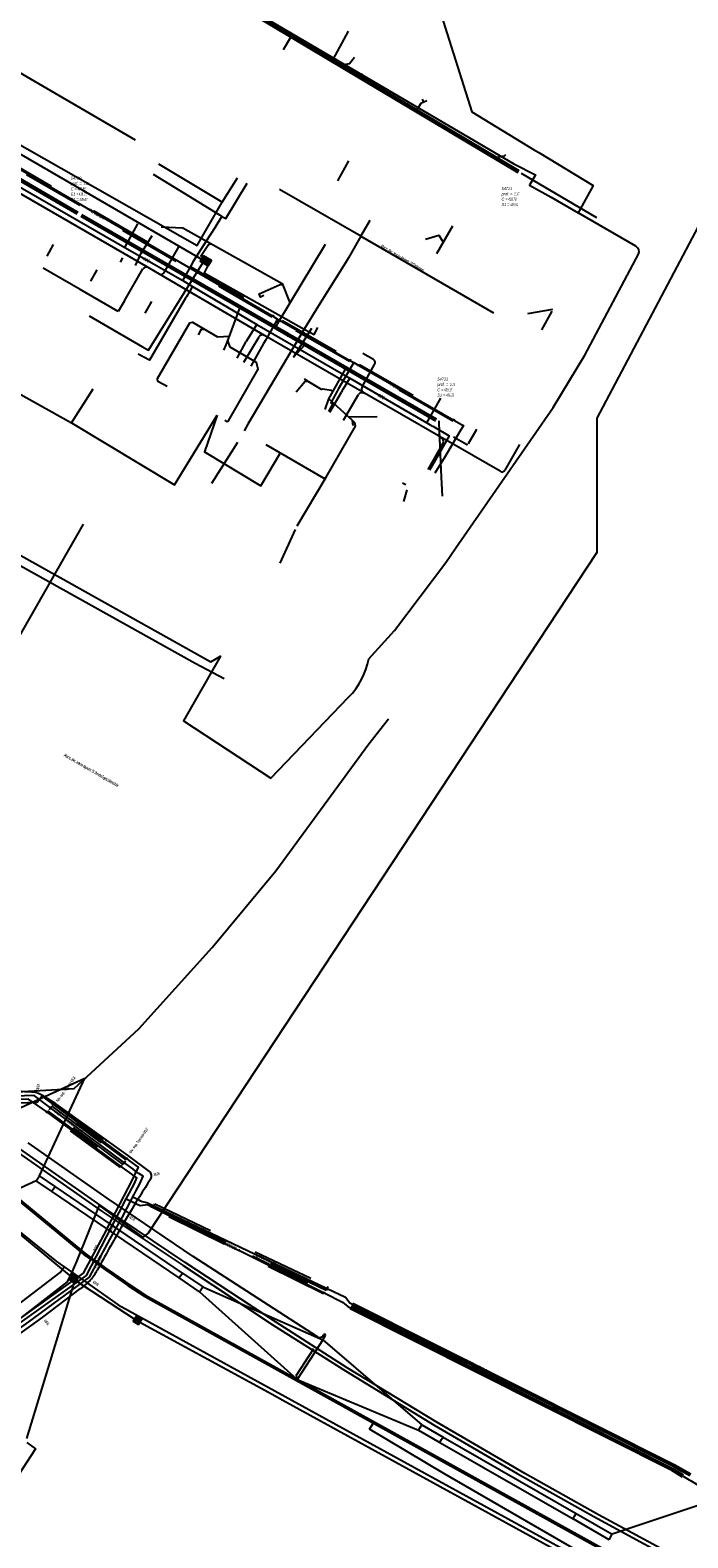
# Model space of a CAD drawing. Header units: metres. Extents: x 2695563 to 2696938, y 1260544 to 1262032.
# Tile 90 of 256: x 2696227 to 2696334, y 1260739 to 1260984. Entities that reach past the tile are written whole.
import ezdxf

# ---------------------------------------------------------------- set-up
doc = ezdxf.new("R2010")
doc.units = ezdxf.units.M
doc.header["$LTSCALE"] = 100
for name, pattern in [('AUSGEZOGEN', [0]), ('STRICHLINIE2_S3', [0.25, 0.15, -0.1]), ('VERDECKT2_S2', [0.18, 0.1, -0.08])]:
    doc.linetypes.add(name, pattern=pattern)
for name, color, linetype in [('Eau portable_Cadastre des conduites_Conduite', 171, 'AUSGEZOGEN'), ('Eau potable_Cadastre des conduites_Conduite_Texte', 171, 'AUSGEZOGEN'), ('Eau potable_Cadastre des conduites_Tube de protection', 171, 'AUSGEZOGEN'), ('EU_Cadastre des conduites', 24, 'AUSGEZOGEN'), ('EU_Cadastre des conduites – Texte', 7, 'AUSGEZOGEN'), ('EU_Cadastre des conduites_Regard normalisé – Texte', 24, 'AUSGEZOGEN'), ('EU_Cadastre des conduites_Regard – Ligne de détail', 24, 'AUSGEZOGEN'), ('Gaz_Cadastre des conduites_Conduite', 32, 'AUSGEZOGEN'), ('Gaz_Cadastre des conduites_Conduite_Texte', 32, 'AUSGEZOGEN'), ('Gaz_Cadastre des conduites_Tube de protection', 32, 'AUSGEZOGEN'), ('Réseau électrique_Cadastre des conduite_Bord du tracé', 1, 'AUSGEZOGEN'), ('Réseau électrique_Cadastre des conduite_Texte libre_Texte', 1, 'AUSGEZOGEN'), ('Réseau électrique_Cadastre des conduite_Tronçon de tracé', 1, 'AUSGEZOGEN'), ('Réseau électrique_Cadastre des conduites_Ouvrage_Surface-Ligne-Point', 1, 'AUSGEZOGEN'), ('Réseau électrique_Point altimétrique_Texte', 7, 'AUSGEZOGEN'), ('TV_Cadastre des conduites_CONDUITE', 92, 'AUSGEZOGEN'), ('Télécommunications_SW_Cadastre des conduites_Bord du tracé', 94, 'AUSGEZOGEN'), ('Télécommunications_SW_Cadastre des conduites_Ouvrage', 94, 'AUSGEZOGEN')]:
    doc.layers.add(name, color=color, linetype=linetype)
doc.styles.add('ARIAL', font='arial.ttf')
doc.styles.add('ARIALNARROW', font='ARIALN.TTF')

# ---------------------------------------------------------------- blocks, each defined once
blk = doc.blocks.new('COMPLEXOBJECT_2284')
at = {"layer": 'Réseau électrique_Cadastre des conduite_Tronçon de tracé', "color": 1, "linetype": 'AUSGEZOGEN', "transparency": 33554687}
for centre, radius, start, end in [((6392.47, 10703.16), 174.76, 149.4766, 150.2722), ((6737.39, 10506.73), 571.69, 150.3185, 151.1031)]:
    blk.add_arc(centre, radius, start, end, dxfattribs=at)
blk = doc.blocks.new('COMPLEXOBJECT_2295')
at = {"layer": 'Réseau électrique_Cadastre des conduite_Tronçon de tracé', "color": 1, "linetype": 'AUSGEZOGEN', "transparency": 33554687}
blk.add_line((6241.3, 10940.07), (6244.3, 10945.25), dxfattribs=at)
blk.add_arc((6244.84, 10944.85), 0.675, 64.4158, 143.689, dxfattribs=at)
blk = doc.blocks.new('COMPLEXOBJECT_2326')
at = {"layer": 'Réseau électrique_Cadastre des conduite_Tronçon de tracé', "color": 1, "linetype": 'AUSGEZOGEN', "transparency": 33554687}
blk.add_line((6247.66, 10944.54), (6250.1, 10948.78), dxfattribs=at)
blk.add_arc((6247.24, 10944.82), 0.512, 239.9666, 326.6824, dxfattribs=at)
blk = doc.blocks.new('COMPLEXOBJECT_2331')
at = {"layer": 'Réseau électrique_Cadastre des conduite_Tronçon de tracé', "color": 1, "linetype": 'AUSGEZOGEN', "transparency": 33554687}
blk.add_line((6260.65, 10930.11), (6263.12, 10934.24), dxfattribs=at)
blk.add_arc((6263.67, 10933.85), 0.674, 60.6589, 144.7018, dxfattribs=at)
blk = doc.blocks.new('COMPLEXOBJECT_2332')
at = {"layer": 'Réseau électrique_Cadastre des conduite_Tronçon de tracé', "color": 1, "linetype": 'AUSGEZOGEN', "transparency": 33554687}
blk.add_line((6281.66, 10930.53), (6279.93, 10931.51), dxfattribs=at)
blk.add_arc((6281.31, 10930.02), 0.618, 330.6965, 55.6116, dxfattribs=at)
blk = doc.blocks.new('COMPLEXOBJECT_2333')
at = {"layer": 'Réseau électrique_Cadastre des conduite_Tronçon de tracé', "color": 1, "linetype": 'AUSGEZOGEN', "transparency": 33554687}
blk.add_line((6290.54, 10912.74), (6292.95, 10917), dxfattribs=at)
blk.add_arc((6292.32, 10917.29), 0.691, 335.0124, 63.5845, dxfattribs=at)
blk = doc.blocks.new('COMPLEXOBJECT_2391')
at = {"layer": 'Réseau électrique_Cadastre des conduite_Tronçon de tracé', "color": 1, "linetype": 'AUSGEZOGEN', "transparency": 33554687}
blk.add_line((6276.81, 10920.69), (6279.25, 10924.88), dxfattribs=at)
blk.add_arc((6279.84, 10924.44), 0.736, 59.2077, 142.9775, dxfattribs=at)
blk = doc.blocks.new('COMPLEXOBJECT_2392')
at = {"layer": 'Réseau électrique_Cadastre des conduite_Tronçon de tracé', "color": 1, "linetype": 'AUSGEZOGEN', "transparency": 33554687}
blk.add_line((6279.81, 10926.09), (6281.85, 10929.72), dxfattribs=at)
blk.add_arc((6280.45, 10925.76), 0.727, 152.7064, 250.8964, dxfattribs=at)
blk = doc.blocks.new('COMPLEXOBJECT_2430')
at = {"layer": 'Réseau électrique_Cadastre des conduite_Tronçon de tracé', "color": 1, "linetype": 'AUSGEZOGEN', "transparency": 33554687}
blk.add_line((6298.34, 10919.19), (6296.98, 10916.86), dxfattribs=at)
blk.add_arc((6296.81, 10916.96), 0.195, 243.6421, 329.5501, dxfattribs=at)
blk = doc.blocks.new('COMPLEXOBJECT_2432')
at = {"layer": 'Réseau électrique_Cadastre des conduite_Tronçon de tracé', "color": 1, "linetype": 'AUSGEZOGEN', "transparency": 33554687}
blk.add_line((6273.43, 10771.68), (6273.85, 10772.32), dxfattribs=at)
blk.add_arc((6273.72, 10772.42), 0.169, 322.9746, 161.5884, dxfattribs=at)
blk = doc.blocks.new('COMPLEXOBJECT_2485')
at = {"layer": 'Réseau électrique_Cadastre des conduite_Tronçon de tracé', "color": 1, "linetype": 'STRICHLINIE2_S3', "transparency": 33554687}
for p, q in [((6223.18, 10808.74), (6234.9, 10814.07)), ((6222.61, 10808.11), (6222.8, 10808.42))]:
    blk.add_line(p, q, dxfattribs=at)
blk.add_arc((6223.46, 10808.02), 0.778, 111.6912, 148.8086, dxfattribs=at)
blk = doc.blocks.new('COMPLEXOBJECT_2559')
at = {"layer": 'Réseau électrique_Cadastre des conduite_Tronçon de tracé', "color": 1, "linetype": 'AUSGEZOGEN', "transparency": 33554687}
blk.add_line((6305.33, 10916.78), (6302.94, 10912.6), dxfattribs=at)
blk.add_arc((6302.48, 10912.86), 0.532, 234.1622, 330.0779, dxfattribs=at)
blk = doc.blocks.new('COMPLEXOBJECT_2754')
at = {"layer": 'Télécommunications_SW_Cadastre des conduites_Bord du tracé', "color": 94, "linetype": 'AUSGEZOGEN', "transparency": 33554687}
blk.add_line((6324.19, 10948.89), (6314.83, 10954.33), dxfattribs=at)
for points in [[(6280.88, 10882.01), (6285.07, 10886.63), (6293.36, 10897.63), (6295, 10900), (6310.77, 10922.75), (6315.92, 10931.27), (6324.63, 10947.6)], [(6188.01, 10856.89), (6188.53, 10856.57), (6213.32, 10900), (6215.5, 10903.81), (6222.31, 10900), (6255.28, 10881.55), (6256.85, 10882.45), (6250.86, 10871.97), (6265.04, 10862.69), (6277.63, 10875.82)]]:
    blk.add_lwpolyline(points, dxfattribs=at)
for centre, radius, start, end in [((6323.66, 10947.99), 1.04, 337.9287, 59.9725), ((6269.22, 10884.19), 11.86, 315.188, 349.453)]:
    blk.add_arc(centre, radius, start, end, dxfattribs=at)

msp = doc.modelspace()

# ---------------------------------------------------------------- hatches: boundary and pattern name
at = {"layer": 'Réseau électrique_Cadastre des conduite_Bord du tracé', "lineweight": 18, "transparency": 33554687}
h = msp.add_hatch(dxfattribs=at)
h.set_pattern_fill('MUSTER', color=1, scale=6075, style=0, pattern_type=2)
h.set_pattern_definition([(0, (2708005, 1273150), (6075, 6075), [6075, -6075]), (90, (2708005, 1273150), (-6075, 6075), [6075, -6075])])
h.paths.add_polyline_path([(2696307.16, 1260749.81), (2696292.77, 1260758.2), (2696278.39, 1260766.98), (2696266.74, 1260774.4), (2696252.13, 1260784.01), (2696239.03, 1260792.83), (2696225.31, 1260802.45), (2696224.93, 1260801.9), (2696238.67, 1260792.29), (2696251.79, 1260783.53), (2696266.39, 1260773.86), (2696278.08, 1260766.49), (2696292.46, 1260757.68), (2696305.93, 1260749.81), (2696318.35, 1260742.88), (2696330.9, 1260736.05), (2696331.21, 1260736.62), (2696319.08, 1260743.14)], flags=0)
at = {"layer": 'Télécommunications_SW_Cadastre des conduites_Ouvrage', "transparency": 33554687}
for points in [[(2696255.06, 1260947.14), (2696254.55, 1260946.28), (2696255.85, 1260945.52), (2696256.35, 1260946.39)], [(2696234.09, 1260780.66), (2696234.71, 1260781.44), (2696233.93, 1260782.06), (2696233.31, 1260781.28)], [(2696244.52, 1260773.97), (2696245.06, 1260774.82), (2696244.22, 1260775.35), (2696243.68, 1260774.51)]]:
    msp.add_hatch(color=7, dxfattribs=at).paths.add_polyline_path(points)

# ---------------------------------------------------------------- linework, layer by layer
at = {"layer": 'Eau portable_Cadastre des conduites_Conduite', "color": 7, "linetype": 'AUSGEZOGEN', "transparency": 33554687}
for p, q in [((2696242.32, 1260948.5), (2696244.43, 1260952.34)), ((2696260.54, 1260930.55), (2696262, 1260933.27)), ((2696291.25, 1260920.11), (2696293.54, 1260924.06)), ((2696292.47, 1260913.69), (2696291.69, 1260912.44))]:
    msp.add_line(p, q, dxfattribs=at)
for points in [[(2696179.21, 1260987.07), (2696184.7, 1260983.93), (2696185.23, 1260981.76), (2696186.51, 1260981.01), (2696206.87, 1260969.07), (2696221.12, 1260960.71), (2696242.32, 1260948.5), (2696251.71, 1260943.13), (2696253.27, 1260942.2), (2696263.74, 1260936.02), (2696278.77, 1260927.33), (2696291.25, 1260920.11), (2696291.79, 1260919.79), (2696291.98, 1260919.68)], [(2696246.91, 1260960.36), (2696257.67, 1260953.79), (2696258.07, 1260953.55)], [(2696253.33, 1260946.03), (2696253.48, 1260946.31), (2696255.58, 1260949.56), (2696256.95, 1260951.76), (2696258.07, 1260953.55), (2696258.7, 1260953.2), (2696262.16, 1260958.91)], [(2696251.71, 1260943.13), (2696251.93, 1260943.52), (2696252.1, 1260943.82), (2696253.33, 1260946.03)], [(2696253.27, 1260942.2), (2696253.17, 1260942.02), (2696252.84, 1260941.43), (2696252.58, 1260940.98), (2696252.46, 1260940.77), (2696252.31, 1260940.51)], [(2696252.31, 1260940.51), (2696252.18, 1260940.29), (2696246.33, 1260930.23), (2696244.5, 1260931.23)], [(2696263.74, 1260936.02), (2696263.63, 1260935.85), (2696262.16, 1260933.52), (2696262, 1260933.27)], [(2696278.77, 1260927.33), (2696278.67, 1260927.16), (2696277.68, 1260925.5), (2696277.58, 1260925.32), (2696277.42, 1260925.07)], [(2696275.57, 1260921.79), (2696277.26, 1260924.81), (2696277.42, 1260925.07)], [(2696291.98, 1260919.68), (2696292.33, 1260919.48), (2696294.92, 1260917.98), (2696293.29, 1260915.12), (2696292.47, 1260913.69)], [(2696209.52, 1260810.13), (2696210.52, 1260809.31), (2696213.96, 1260809.45), (2696220.55, 1260809.71), (2696221.17, 1260809.74), (2696223.02, 1260809.81), (2696223.62, 1260809.83), (2696228.14, 1260810.03), (2696228.88, 1260810.98), (2696230.65, 1260809.68), (2696242.65, 1260800.82), (2696243.14, 1260800.47), (2696244.5, 1260799.47), (2696243.12, 1260796.67), (2696242.81, 1260796.05)], [(2696242.81, 1260796.05), (2696240.09, 1260790.86), (2696238.85, 1260788.48), (2696235.6, 1260782.32), (2696220.67, 1260771.66), (2696214.71, 1260767.4), (2696214.28, 1260767.09), (2696211.09, 1260764.86)]]:
    msp.add_lwpolyline(points, dxfattribs=at)
at = {"layer": 'Eau potable_Cadastre des conduites_Tube de protection', "color": 7, "linetype": 'VERDECKT2_S2', "transparency": 33554687}
msp.add_lwpolyline([(2696230.53, 1260809.51), (2696230.77, 1260809.84), (2696242.77, 1260800.99), (2696242.54, 1260800.66), (2696230.53, 1260809.51)], close=True, dxfattribs=at)
at = {"layer": 'EU_Cadastre des conduites', "linetype": 'AUSGEZOGEN', "transparency": 33554687}
for p, q in [((2696306.09, 1260960.62), (2696255.4, 1260990.84)), ((2696306.1, 1260960.64), (2696255.41, 1260990.86)), ((2696306.11, 1260960.65), (2696255.42, 1260990.87)), ((2696306.24, 1260960.88), (2696255.56, 1260991.1)), ((2696306.25, 1260960.89), (2696255.57, 1260991.11)), ((2696306.26, 1260960.91), (2696255.58, 1260991.13)), ((2696234.59, 1260953.9), (2696183.77, 1260983.31)), ((2696234.6, 1260953.91), (2696183.78, 1260983.32)), ((2696234.61, 1260953.93), (2696183.79, 1260983.34)), ((2696234.74, 1260954.16), (2696183.92, 1260983.56)), ((2696234.75, 1260954.17), (2696183.93, 1260983.58)), ((2696234.76, 1260954.19), (2696183.94, 1260983.6)), ((2696292.67, 1260920.38), (2696235.2, 1260953.5)), ((2696292.68, 1260920.4), (2696235.21, 1260953.51)), ((2696292.69, 1260920.42), (2696235.22, 1260953.53)), ((2696292.82, 1260920.64), (2696235.35, 1260953.76)), ((2696292.83, 1260920.66), (2696235.36, 1260953.77)), ((2696292.84, 1260920.68), (2696235.37, 1260953.79))]:
    msp.add_line(p, q, dxfattribs=at)
at = {"layer": 'EU_Cadastre des conduites', "color": 255, "transparency": 33554687}
for p, q in [((2696306.17, 1260960.76), (2696255.49, 1260990.99)), ((2696234.67, 1260954.04), (2696183.86, 1260983.45)), ((2696292.75, 1260920.53), (2696235.29, 1260953.64))]:
    msp.add_line(p, q, dxfattribs=at)
at = {"layer": 'EU_Cadastre des conduites', "color": 24, "linetype": 'AUSGEZOGEN', "transparency": 33554687}
for p, q in [((2696268.07, 1260980.56), (2696269.24, 1260982.6)), ((2696278.55, 1260983.55), (2696276.03, 1260978.94)), ((2696280.93, 1260976.55), (2696280.14, 1260976.46)), ((2696290.53, 1260972.51), (2696290.75, 1260972.06)), ((2696278.58, 1260962.55), (2696276.78, 1260959.31)), ((2696318.85, 1260953.31), (2696306.6, 1260960.51)), ((2696246.69, 1260950.4), (2696244.98, 1260947.58)), ((2696295.44, 1260951.98), (2696292.87, 1260947.48)), ((2696230.69, 1260948.98), (2696229.66, 1260947.11)), ((2696244.98, 1260947.58), (2696245.15, 1260947.96)), ((2696274.81, 1260949), (2696267.09, 1260936.21)), ((2696244.05, 1260945.61), (2696244.98, 1260947.58)), ((2696237.8, 1260944.89), (2696236.76, 1260943.05)), ((2696246.65, 1260939.77), (2696245.57, 1260937.88)), ((2696307.65, 1260937.8), (2696311.72, 1260938.5)), ((2696267.09, 1260936.21), (2696266.8, 1260935.66)), ((2696311.53, 1260938.16), (2696309.85, 1260935.14)), ((2696257.35, 1260934.01), (2696259.27, 1260934.14)), ((2696259.4, 1260932.34), (2696259, 1260933.42)), ((2696272.59, 1260935.36), (2696269.67, 1260930.73)), ((2696258.39, 1260931.84), (2696258.73, 1260932.73)), ((2696269.67, 1260930.73), (2696271.53, 1260932.76)), ((2696274.78, 1260922.24), (2696275.38, 1260923.97)), ((2696279.23, 1260920.46), (2696275.38, 1260923.97)), ((2696283.22, 1260921.04), (2696278.69, 1260920.98)), ((2696279.36, 1260919.65), (2696279.22, 1260920.48)), ((2696287.86, 1260910.05), (2696287.34, 1260910.33)), ((2696287.56, 1260907.36), (2696288.07, 1260909.23)), ((2696267.49, 1260897.34), (2696269.97, 1260902.8))]:
    msp.add_line(p, q, dxfattribs=at)
for points in [[(2696279.57, 1260979.31), (2696278.74, 1260978.27), (2696277.51, 1260978.05)], [(2696291.27, 1260972.28), (2696290.28, 1260971.84), (2696289.68, 1260970.79)], [(2696304.05, 1260963.52), (2696303.81, 1260963.3), (2696302.56, 1260963.1)], [(2696248.22, 1260951.87), (2696251.71, 1260951.7), (2696267.84, 1260942.65), (2696269.06, 1260939.52)], [(2696291.04, 1260949.86), (2696293.2, 1260950.52), (2696293.95, 1260949.36)], [(2696254.61, 1260947.03), (2696255.88, 1260948.97), (2696256.33, 1260949.11)], [(2696264.83, 1260940.7), (2696264.34, 1260940.46), (2696264.1, 1260940.98), (2696267.49, 1260942.48), (2696267.92, 1260942.46)], [(2696258.73, 1260932.73), (2696259, 1260933.42), (2696259.27, 1260934.14), (2696260.98, 1260938.67)], [(2696249.18, 1260925.98), (2696247.67, 1260926.79), (2696247.6, 1260927.26), (2696252.87, 1260936.3), (2696253.27, 1260936.38), (2696257.35, 1260934.01)], [(2696254.26, 1260934.36), (2696254.75, 1260935.24), (2696255.15, 1260935.29)], [(2696258.52, 1260920.53), (2696258.89, 1260920.32), (2696259.14, 1260920.39), (2696263.94, 1260928.81), (2696263.65, 1260929.86), (2696259.4, 1260932.34)], [(2696275.38, 1260923.97), (2696276.08, 1260925.22), (2696278.09, 1260928.81)], [(2696270.09, 1260925.13), (2696271.57, 1260926.83), (2696271.97, 1260926.83)], [(2696271.38, 1260927.2), (2696272.01, 1260926.83), (2696274.13, 1260925.56)], [(2696274.13, 1260925.56), (2696274.27, 1260925.56), (2696274.41, 1260925.62), (2696275.76, 1260925.38), (2696276.08, 1260925.22)], [(2696270.28, 1260903.42), (2696274.96, 1260911.27), (2696279.69, 1260919.54), (2696279.6, 1260920.11), (2696279.25, 1260920.45)], [(2696293.79, 1260908.21), (2696293.67, 1260911.29), (2696293.29, 1260920.01), (2696293.25, 1260920.42)], [(2696265.16, 1260916.6), (2696274.57, 1260911.13), (2696274.96, 1260911.26)]]:
    msp.add_lwpolyline(points, dxfattribs=at)
at = {"layer": 'EU_Cadastre des conduites_Regard – Ligne de détail', "color": 24, "linetype": 'AUSGEZOGEN', "transparency": 33554687}
msp.add_line((2696235.6, 1260903.69), (2696199.29, 1260840.29), dxfattribs=at)
at = {"layer": 'Gaz_Cadastre des conduites_Conduite', "color": 32, "linetype": 'AUSGEZOGEN', "transparency": 33554687}
msp.add_line((2696293.52, 1260913.48), (2696292.59, 1260911.92), dxfattribs=at)
at = {"layer": 'Gaz_Cadastre des conduites_Conduite', "linetype": 'AUSGEZOGEN', "transparency": 33554687}
for p, q in [((2696331.3, 1260750.91), (2696279.14, 1260777.09)), ((2696331.31, 1260750.93), (2696279.15, 1260777.11)), ((2696331.32, 1260750.94), (2696279.16, 1260777.13)), ((2696331.44, 1260751.17), (2696279.28, 1260777.36)), ((2696331.46, 1260751.21), (2696279.29, 1260777.4)), ((2696331.45, 1260751.19), (2696279.29, 1260777.38)), ((2696331, 1260750.3), (2696278.84, 1260776.52)), ((2696331.01, 1260750.31), (2696278.85, 1260776.54)), ((2696331.02, 1260750.33), (2696278.86, 1260776.56)), ((2696331.15, 1260750.56), (2696278.97, 1260776.79)), ((2696331.15, 1260750.58), (2696278.98, 1260776.81)), ((2696331.16, 1260750.59), (2696278.99, 1260776.83)), ((2696332.72, 1260749.26), (2696331, 1260750.3)), ((2696332.73, 1260749.28), (2696331.01, 1260750.31)), ((2696332.74, 1260749.3), (2696331.02, 1260750.33)), ((2696332.89, 1260749.54), (2696331.15, 1260750.58)), ((2696332.88, 1260749.52), (2696331.15, 1260750.56)), ((2696332.89, 1260749.55), (2696331.16, 1260750.59)), ((2696332.63, 1260750.16), (2696331.3, 1260750.91)), ((2696332.64, 1260750.17), (2696331.31, 1260750.93)), ((2696332.65, 1260750.19), (2696331.32, 1260750.94)), ((2696332.78, 1260750.42), (2696331.44, 1260751.17)), ((2696332.79, 1260750.43), (2696331.45, 1260751.19)), ((2696332.8, 1260750.45), (2696331.46, 1260751.21)), ((2696333.02, 1260749.94), (2696332.63, 1260750.16)), ((2696333.03, 1260749.96), (2696332.64, 1260750.17)), ((2696333.04, 1260749.97), (2696332.65, 1260750.19)), ((2696333.17, 1260750.2), (2696332.78, 1260750.42)), ((2696333.17, 1260750.22), (2696332.79, 1260750.43)), ((2696333.18, 1260750.23), (2696332.8, 1260750.45)), ((2696333.58, 1260749.99), (2696333.17, 1260750.22)), ((2696333.57, 1260749.97), (2696333.17, 1260750.2)), ((2696333.59, 1260750.01), (2696333.18, 1260750.23)), ((2696333.42, 1260749.71), (2696333.02, 1260749.94)), ((2696333.43, 1260749.73), (2696333.03, 1260749.96)), ((2696333.44, 1260749.75), (2696333.04, 1260749.97)), ((2696333.9, 1260749.44), (2696333.42, 1260749.71)), ((2696333.91, 1260749.45), (2696333.43, 1260749.73)), ((2696333.92, 1260749.47), (2696333.44, 1260749.75)), ((2696334.06, 1260749.7), (2696333.57, 1260749.97)), ((2696334.07, 1260749.71), (2696333.58, 1260749.99))]:
    msp.add_line(p, q, dxfattribs=at)
at = {"layer": 'Gaz_Cadastre des conduites_Conduite', "color": 255, "linetype": 'AUSGEZOGEN', "transparency": 33554687}
for p, q in [((2696331.38, 1260751.06), (2696279.22, 1260777.25)), ((2696331.08, 1260750.45), (2696278.92, 1260776.68)), ((2696332.81, 1260749.41), (2696331.08, 1260750.45)), ((2696332.72, 1260750.3), (2696331.38, 1260751.06)), ((2696333.1, 1260750.09), (2696332.72, 1260750.3)), ((2696333.5, 1260749.86), (2696333.1, 1260750.09)), ((2696333.99, 1260749.58), (2696333.5, 1260749.86))]:
    msp.add_line(p, q, dxfattribs=at)
at = {"layer": 'Gaz_Cadastre des conduites_Conduite', "color": 32, "linetype": 'AUSGEZOGEN', "transparency": 33554687}
for points in [[(2696178.93, 1260988.03), (2696179.44, 1260987.73), (2696179.67, 1260987.6), (2696216.44, 1260966.27), (2696221.07, 1260963.64), (2696221.65, 1260963.29), (2696266.3, 1260937.39), (2696267.09, 1260936.9), (2696267.8, 1260936.51), (2696278.82, 1260930.2), (2696279.43, 1260929.85)], [(2696267.09, 1260936.9), (2696266.93, 1260936.62), (2696265.3, 1260933.75), (2696265.18, 1260933.54)], [(2696265.18, 1260933.54), (2696264.82, 1260932.93), (2696262.75, 1260929.27)], [(2696279.43, 1260929.85), (2696279.26, 1260929.57), (2696276.92, 1260925.55), (2696276.74, 1260925.24)], [(2696279.43, 1260929.85), (2696280.28, 1260929.38), (2696295.63, 1260920.54), (2696296.9, 1260919.83), (2696297.22, 1260919.66), (2696296.63, 1260918.66), (2696294.06, 1260914.38), (2696293.52, 1260913.48)], [(2696276.74, 1260925.24), (2696275.73, 1260923.32), (2696275.98, 1260923.13), (2696275.32, 1260921.93)], [(2696243.63, 1260794.65), (2696243.85, 1260795.07), (2696244.12, 1260795.57), (2696244.75, 1260796.76), (2696245.28, 1260798), (2696244.62, 1260798.46), (2696244.46, 1260798.56), (2696244.06, 1260798.84), (2696243.6, 1260799.19), (2696242.26, 1260800.19), (2696230.27, 1260809.11), (2696227.65, 1260811.09), (2696224.49, 1260810.96), (2696223.6, 1260810.93), (2696220.83, 1260810.84), (2696219.65, 1260810.81), (2696218.95, 1260810.78), (2696213.56, 1260810.53), (2696211.08, 1260810.5), (2696210.14, 1260811.25), (2696209.71, 1260811.6), (2696203.61, 1260816.52)], [(2696242.55, 1260794.36), (2696242.8, 1260794.81), (2696243.08, 1260795.32), (2696243.9, 1260796.82), (2696244.25, 1260797.75), (2696243.59, 1260798.22), (2696243.44, 1260798.33), (2696243.06, 1260798.6), (2696242.69, 1260798.88), (2696242.57, 1260798.97), (2696241.73, 1260799.59), (2696229.67, 1260808.43), (2696226.74, 1260810.51), (2696224.26, 1260810.43), (2696223.62, 1260810.41), (2696222.11, 1260810.34), (2696220.43, 1260810.26), (2696219.71, 1260810.22), (2696213.69, 1260809.95), (2696210.85, 1260809.89), (2696209.7, 1260810.81), (2696209.25, 1260811.17), (2696203.35, 1260815.91)], [(2696187.74, 1260750.68), (2696190.59, 1260750.71), (2696191.06, 1260750.72), (2696193.79, 1260751.03), (2696194.98, 1260751.88), (2696212.08, 1260763.95), (2696226.76, 1260774.43), (2696236.62, 1260781.63), (2696239.88, 1260787.75), (2696241.88, 1260791.33), (2696243.41, 1260794.24), (2696243.63, 1260794.65)], [(2696211.24, 1260764.19), (2696212.62, 1260765.15), (2696226.12, 1260774.78), (2696236.12, 1260781.91), (2696239.37, 1260788.17), (2696242.12, 1260793.5), (2696242.35, 1260793.97), (2696242.55, 1260794.36)], [(2696242.55, 1260794.36), (2696242.99, 1260794.15), (2696243.66, 1260793.82), (2696244.35, 1260793.49)], [(2696243.63, 1260794.65), (2696244.06, 1260794.43), (2696244.5, 1260794.22), (2696244.77, 1260794.08)], [(2696244.77, 1260794.08), (2696245.13, 1260793.91), (2696245.92, 1260793.76), (2696247.05, 1260793.22), (2696275.1, 1260779.82), (2696278.07, 1260778.4), (2696278.77, 1260777.47), (2696279.22, 1260777.25)], [(2696244.35, 1260793.49), (2696244.8, 1260793.27), (2696245.98, 1260793.42), (2696246.83, 1260793), (2696274.61, 1260779.1), (2696277.59, 1260777.62), (2696278.47, 1260776.9), (2696278.92, 1260776.68)], [(2696332.81, 1260749.41), (2696333.24, 1260749.15), (2696333.77, 1260748.83), (2696334.02, 1260748.68), (2696343.23, 1260743.08), (2696343.44, 1260742.95)]]:
    msp.add_lwpolyline(points, dxfattribs=at)
at = {"layer": 'Gaz_Cadastre des conduites_Tube de protection', "color": 32, "linetype": 'VERDECKT2_S2', "transparency": 33554687}
for points in [[(2696221.75, 1260963.46), (2696266.4, 1260937.57), (2696266.2, 1260937.22), (2696221.55, 1260963.12), (2696221.75, 1260963.46)], [(2696267.9, 1260936.69), (2696278.92, 1260930.38), (2696278.73, 1260930.03), (2696267.7, 1260936.34), (2696267.9, 1260936.69)], [(2696280.38, 1260929.55), (2696295.73, 1260920.72), (2696295.53, 1260920.37), (2696280.18, 1260929.2), (2696280.38, 1260929.55)], [(2696230.06, 1260808.83), (2696230.47, 1260809.38), (2696242.46, 1260800.47), (2696242.05, 1260799.92), (2696230.06, 1260808.83)], [(2696229.55, 1260808.26), (2696229.79, 1260808.59), (2696241.85, 1260799.75), (2696241.61, 1260799.43), (2696229.55, 1260808.26)], [(2696246.92, 1260793.18), (2696274.7, 1260779.28), (2696274.52, 1260778.92), (2696246.74, 1260792.82), (2696246.92, 1260793.18)], [(2696247.2, 1260793.54), (2696275.25, 1260780.13), (2696274.94, 1260779.5), (2696246.9, 1260792.91), (2696247.2, 1260793.54)]]:
    msp.add_lwpolyline(points, close=True, dxfattribs=at)
at = {"layer": 'Réseau électrique_Cadastre des conduite_Bord du tracé', "color": 1, "linetype": 'AUSGEZOGEN', "transparency": 33554687}
msp.add_lwpolyline([(2696307.16, 1260749.81), (2696292.77, 1260758.2), (2696278.39, 1260766.98), (2696266.74, 1260774.4), (2696252.13, 1260784.01), (2696239.03, 1260792.83), (2696225.31, 1260802.45), (2696224.93, 1260801.9), (2696238.67, 1260792.29), (2696251.79, 1260783.53), (2696266.39, 1260773.86), (2696278.08, 1260766.49), (2696292.46, 1260757.68), (2696305.93, 1260749.81), (2696318.35, 1260742.88), (2696330.9, 1260736.05), (2696331.21, 1260736.62), (2696319.08, 1260743.14), (2696307.16, 1260749.81)], close=True, dxfattribs=at)
at = {"layer": 'Réseau électrique_Cadastre des conduite_Tronçon de tracé', "color": 1, "linetype": 'AUSGEZOGEN', "transparency": 33554687}
for p, q in [((2696246.1, 1260945.27), (2696222.02, 1260959.13)), ((2696241.6, 1260946.11), (2696242.01, 1260946.82)), ((2696235.11, 1260941.68), (2696229.1, 1260945.16)), ((2696247.95, 1260944.19), (2696246.1, 1260945.27)), ((2696264.97, 1260934.25), (2696247.95, 1260944.19)), ((2696241.25, 1260938.11), (2696235.11, 1260941.68)), ((2696242.27, 1260939.88), (2696241.25, 1260938.11)), ((2696281.19, 1260924.88), (2696264.97, 1260934.25)), ((2696293.15, 1260917.98), (2696281.19, 1260924.88)), ((2696293.6, 1260917.72), (2696293.15, 1260917.98)), ((2696294.51, 1260917.2), (2696293.6, 1260917.72)), ((2696303.14, 1260912.24), (2696294.51, 1260917.2)), ((2696297.69, 1260916.6), (2696295.59, 1260917.78)), ((2696231.15, 1260809.76), (2696228.97, 1260811.11)), ((2696242.91, 1260801.32), (2696231.15, 1260809.76)), ((2696246.32, 1260798.77), (2696242.91, 1260801.32)), ((2696229.05, 1260775.14), (2696235.16, 1260779.79)), ((2696216.43, 1260766.16), (2696229.05, 1260775.14)), ((2696274.4, 1260771.49), (2696272.37, 1260768.3)), ((2696274.4, 1260771.49), (2696290.45, 1260757.72)), ((2696281.98, 1260757), (2696282.61, 1260758.06)), ((2696290.45, 1260757.72), (2696293.91, 1260755.74)), ((2696294.04, 1260749.82), (2696281.98, 1260757)), ((2696293.4, 1260754.87), (2696293.67, 1260755.33)), ((2696293.67, 1260755.33), (2696293.91, 1260755.74)), ((2696293.4, 1260754.87), (2696314.97, 1260742.47)), ((2696316.47, 1260736.88), (2696294.04, 1260749.82)), ((2696314.97, 1260742.47), (2696315.22, 1260742.9))]:
    msp.add_line(p, q, dxfattribs=at)
for points in [[(2696273.55, 1260771.98), (2696253.41, 1260785.01), (2696239.44, 1260794.45), (2696226.66, 1260803.41)], [(2696251.42, 1260781.94), (2696251.12, 1260781.52), (2696230.46, 1260795.58), (2696230.74, 1260795.97)], [(2696251.42, 1260781.94), (2696251.7, 1260782.32), (2696254.97, 1260780.1), (2696274.4, 1260771.49)], [(2696270.27, 1260765.06), (2696270.17, 1260765.77), (2696272.96, 1260770.1)]]:
    msp.add_lwpolyline(points, dxfattribs=at)
for centre, radius, start, end in [((2696224.2, 1260763.13), 48.61, 86.7227, 91.1327), ((2696227.02, 1260807.97), 3.69, 72.6373, 90.6395), ((2696227.04, 1260807.98), 3.67, 58.3244, 72.8082), ((2696384.25, 1260708.21), 164.18, 147.0199, 149.4228), ((2696245.77, 1260798.06), 0.89, 7.1894, 51.9861), ((2696245.77, 1260798.06), 0.893, 327.562, 7.3394), ((2696230.54, 1260786.63), 8.26, 319.081, 332.3565), ((2696230.48, 1260786.68), 8.33, 304.154, 319.1131), ((2696273.91, 1260772.53), 0.662, 236.9795, 338.2626)]:
    msp.add_arc(centre, radius, start, end, dxfattribs=at)
at = {"layer": 'Réseau électrique_Cadastre des conduites_Ouvrage_Surface-Ligne-Point', "color": 1, "linetype": 'AUSGEZOGEN', "transparency": 33554687}
for p, q in [((2696228.5, 1260798.07), (2696235.87, 1260813.88)), ((2696227.97, 1260797.27), (2696210.67, 1260789.41)), ((2696227.97, 1260797.27), (2696228.5, 1260798.07)), ((2696230.46, 1260795.58), (2696227.97, 1260797.27)), ((2696231.02, 1260796.36), (2696228.5, 1260798.07)), ((2696230.74, 1260795.97), (2696231.02, 1260796.36)), ((2696251.7, 1260782.32), (2696231.02, 1260796.36)), ((2696254.41, 1260779.28), (2696251.12, 1260781.52)), ((2696254.41, 1260779.28), (2696254.97, 1260780.1)), ((2696270.27, 1260765.06), (2696254.41, 1260779.28)), ((2696272.37, 1260768.3), (2696270.27, 1260765.06)), ((2696270.27, 1260765.06), (2696289.93, 1260756.85)), ((2696289.93, 1260756.85), (2696290.45, 1260757.72)), ((2696289.93, 1260756.85), (2696293.4, 1260754.87)), ((2696293.91, 1260755.74), (2696315.46, 1260743.35)), ((2696341.51, 1260746.75), (2696321.3, 1260739.98)), ((2696315.22, 1260742.9), (2696315.46, 1260743.35)), ((2696315.46, 1260743.35), (2696321.3, 1260739.98)), ((2696320.82, 1260739.11), (2696314.97, 1260742.47)), ((2696320.82, 1260739.11), (2696321.3, 1260739.98))]:
    msp.add_line(p, q, dxfattribs=at)
at = {"layer": 'TV_Cadastre des conduites_CONDUITE', "color": 92, "linetype": 'AUSGEZOGEN', "transparency": 33554687}
for p, q in [((2696258.09, 1260955.85), (2696247.85, 1260962)), ((2696258.09, 1260955.85), (2696260.6, 1260959.81)), ((2696233.67, 1260920.07), (2696237.18, 1260925.61))]:
    msp.add_line(p, q, dxfattribs=at)
for points in [[(2696677.04, 1261629.23), (2696658.1, 1261573.98), (2696530.87, 1261328), (2696408.49, 1261090.51), (2696318.83, 1260920.87), (2696318.83, 1260899.06), (2696246.12, 1260788.79)], [(2696223.75, 1260966.04), (2696207.04, 1260937.31), (2696207.04, 1260934.96), (2696233.67, 1260920.07)], [(2696223.75, 1260966.04), (2696254.04, 1260948.8), (2696258.09, 1260955.85)], [(2696233.67, 1260920.07), (2696250.39, 1260910.02), (2696257.31, 1260921.34)], [(2696257.31, 1260921.34), (2696255.22, 1260915.38), (2696264.36, 1260909.89), (2696267.6, 1260915.34)], [(2696184.82, 1260807.46), (2696191.73, 1260816.06), (2696231.27, 1260784.17), (2696232.52, 1260783.3)], [(2696246.12, 1260788.79), (2696245.26, 1260788.14), (2696238.17, 1260793.31), (2696234.51, 1260784.16), (2696233.72, 1260782.46), (2696233, 1260780.89), (2696223.52, 1260773.57), (2696222.17, 1260775)], [(2696222.17, 1260775), (2696231.86, 1260782.43), (2696232.52, 1260783.3)], [(2696232.52, 1260783.3), (2696233.72, 1260782.46), (2696241.25, 1260777.19), (2696289.29, 1260750.79), (2696334.82, 1260725.85), (2696342.55, 1260718.39), (2696338.79, 1260710.58), (2696331.29, 1260697.32), (2696325.63, 1260686.06), (2696334.39, 1260681.55)]]:
    msp.add_lwpolyline(points, dxfattribs=at)
at = {"layer": 'Télécommunications_SW_Cadastre des conduites_Bord du tracé', "color": 94, "linetype": 'AUSGEZOGEN', "transparency": 33554687}
for p, q in [((2696216.69, 1260981.86), (2696243.99, 1260965.94)), ((2696223.85, 1260964.54), (2696254.75, 1260946.61)), ((2696280.58, 1260950.32), (2696267.41, 1260957.91)), ((2696280.58, 1260950.32), (2696282.07, 1260952.92)), ((2696280.58, 1260950.32), (2696302.06, 1260937.93)), ((2696260.6, 1260916.9), (2696256.35, 1260910.28)), ((2696234.05, 1260780.69), (2696226.4, 1260755.5)), ((2696243.9, 1260774.85), (2696234.41, 1260781.05))]:
    msp.add_line(p, q, dxfattribs=at)
at = {"layer": 'Télécommunications_SW_Cadastre des conduites_Bord du tracé', "linetype": 'AUSGEZOGEN', "transparency": 33554687}
for p, q in [((2696198, 1260816.34), (2696235.7, 1260785.34)), ((2696198.16, 1260816.53), (2696235.85, 1260785.54)), ((2696235.7, 1260785.34), (2696236.58, 1260784.7)), ((2696235.85, 1260785.54), (2696236.73, 1260784.9)), ((2696236.58, 1260784.7), (2696237.47, 1260784.06)), ((2696236.73, 1260784.9), (2696237.61, 1260784.26)), ((2696237.61, 1260784.26), (2696238.5, 1260783.63)), ((2696237.47, 1260784.06), (2696238.35, 1260783.43)), ((2696238.35, 1260783.43), (2696239.24, 1260782.8)), ((2696238.5, 1260783.63), (2696239.38, 1260783)), ((2696239.24, 1260782.8), (2696240.13, 1260782.17)), ((2696239.38, 1260783), (2696240.28, 1260782.38)), ((2696240.13, 1260782.17), (2696241.03, 1260781.55)), ((2696240.28, 1260782.38), (2696241.17, 1260781.76)), ((2696241.03, 1260781.55), (2696241.92, 1260780.93)), ((2696241.17, 1260781.76), (2696242.07, 1260781.14)), ((2696241.92, 1260780.93), (2696242.82, 1260780.32)), ((2696242.07, 1260781.14), (2696242.96, 1260780.53)), ((2696242.82, 1260780.32), (2696243.73, 1260779.71)), ((2696242.96, 1260780.53), (2696243.87, 1260779.92)), ((2696243.73, 1260779.71), (2696244.63, 1260779.11)), ((2696243.87, 1260779.92), (2696244.77, 1260779.32)), ((2696244.63, 1260779.11), (2696245.55, 1260778.5)), ((2696244.77, 1260779.32), (2696245.67, 1260778.72)), ((2696245.55, 1260778.5), (2696328.81, 1260732.44)), ((2696245.67, 1260778.72), (2696328.94, 1260732.66))]:
    msp.add_line(p, q, dxfattribs=at)
at = {"layer": 'Télécommunications_SW_Cadastre des conduites_Bord du tracé', "color": 255, "transparency": 33554687}
for p, q in [((2696198.08, 1260816.44), (2696235.78, 1260785.44)), ((2696235.78, 1260785.44), (2696236.66, 1260784.8)), ((2696236.66, 1260784.8), (2696237.54, 1260784.16)), ((2696237.54, 1260784.16), (2696238.42, 1260783.53)), ((2696238.42, 1260783.53), (2696239.31, 1260782.9)), ((2696239.31, 1260782.9), (2696240.2, 1260782.27)), ((2696240.2, 1260782.27), (2696241.1, 1260781.65)), ((2696241.1, 1260781.65), (2696241.99, 1260781.04)), ((2696241.99, 1260781.04), (2696242.89, 1260780.42)), ((2696242.89, 1260780.42), (2696243.8, 1260779.82)), ((2696243.8, 1260779.82), (2696244.7, 1260779.21)), ((2696244.7, 1260779.21), (2696245.61, 1260778.61)), ((2696245.61, 1260778.61), (2696328.88, 1260732.55))]:
    msp.add_line(p, q, dxfattribs=at)
at = {"layer": 'Télécommunications_SW_Cadastre des conduites_Bord du tracé', "color": 94, "linetype": 'AUSGEZOGEN', "transparency": 33554687}
for points in [[(2696292.58, 1261009.08), (2696288.58, 1261002.15), (2696298.55, 1260970.49), (2696308.56, 1260964.4), (2696309.42, 1260963.88), (2696318.22, 1260958.52), (2696315.8, 1260954.14)], [(2696234.4, 1261003.74), (2696305.38, 1260962.06), (2696308.87, 1260960.26), (2696307.93, 1260958.61), (2696311.41, 1260956.63), (2696315.8, 1260954.14)], [(2696280.58, 1260950.32), (2696278.58, 1260946.85), (2696278.07, 1260946.04), (2696273.74, 1260939.07), (2696271.37, 1260935.25)], [(2696236.53, 1260937.43), (2696245.18, 1260932.41), (2696246.15, 1260931.85), (2696254.96, 1260946.04)], [(2696255.76, 1260945.58), (2696255.2, 1260944.4), (2696271.37, 1260935.25)], [(2696271.37, 1260935.25), (2696262.29, 1260919.85), (2696261.69, 1260918.81)], [(2696271.37, 1260935.25), (2696273, 1260934.4), (2696273.6, 1260935.55)], [(2696188.94, 1260856.62), (2696190.33, 1260855.7), (2696215.38, 1260899.81), (2696216.53, 1260901.84), (2696220.17, 1260899.81), (2696253.73, 1260881.12), (2696258.44, 1260878.64)], [(2696198.3, 1260817.71), (2696198.35, 1260817.71), (2696204.98, 1260816.94), (2696211.89, 1260810.94), (2696234.1, 1260812.2), (2696244.62, 1260821.88), (2696256.47, 1260835.06), (2696266.8, 1260847.5), (2696281.88, 1260868.09), (2696285.08, 1260872.11)], [(2696233.66, 1260781.72), (2696215.28, 1260796.95), (2696211.74, 1260799.9), (2696198.29, 1260811.09)], [(2696244.76, 1260774.34), (2696266.2, 1260762.68), (2696267.95, 1260761.72), (2696295.13, 1260746.81), (2696296.88, 1260745.85), (2696322.88, 1260731.58), (2696323.53, 1260731.23)], [(2696226.44, 1260754.87), (2696227.85, 1260753.82), (2696216.54, 1260736.53), (2696209.9, 1260727.56)]]:
    msp.add_lwpolyline(points, dxfattribs=at)
at = {"layer": 'Télécommunications_SW_Cadastre des conduites_Ouvrage', "color": 94, "transparency": 33554687}
for points in [[(2696255.06, 1260947.14), (2696254.55, 1260946.28), (2696255.85, 1260945.52), (2696256.35, 1260946.39), (2696255.06, 1260947.14)], [(2696234.09, 1260780.66), (2696234.71, 1260781.44), (2696233.93, 1260782.06), (2696233.31, 1260781.28), (2696234.09, 1260780.66)], [(2696244.52, 1260773.97), (2696245.06, 1260774.82), (2696244.22, 1260775.35), (2696243.68, 1260774.51), (2696244.52, 1260773.97)]]:
    msp.add_lwpolyline(points, close=True, dxfattribs=at)

# ---------------------------------------------------------------- block references
at = {"layer": 'Réseau électrique_Cadastre des conduite_Tronçon de tracé', "color": 1, "linetype": 'AUSGEZOGEN', "lineweight": -3, "transparency": 33554687}
for name in ['COMPLEXOBJECT_2326', 'COMPLEXOBJECT_2295', 'COMPLEXOBJECT_2331', 'COMPLEXOBJECT_2332', 'COMPLEXOBJECT_2392', 'COMPLEXOBJECT_2391', 'COMPLEXOBJECT_2430', 'COMPLEXOBJECT_2333', 'COMPLEXOBJECT_2559', 'COMPLEXOBJECT_2284', 'COMPLEXOBJECT_2432']:
    msp.add_blockref(name, (2690000.97, 1249999.81), dxfattribs=at)
at = {"layer": 'Réseau électrique_Cadastre des conduite_Tronçon de tracé', "color": 1, "linetype": 'STRICHLINIE2_S3', "lineweight": -3, "transparency": 33554687}
msp.add_blockref('COMPLEXOBJECT_2485', (2690000.97, 1249999.81), dxfattribs=at)
at = {"layer": 'Télécommunications_SW_Cadastre des conduites_Bord du tracé', "color": 94, "linetype": 'AUSGEZOGEN', "lineweight": -3, "transparency": 33554687}
msp.add_blockref('COMPLEXOBJECT_2754', (2690000.97, 1249999.81), dxfattribs=at)

# ---------------------------------------------------------------- texts
at = {"layer": 'Eau potable_Cadastre des conduites_Conduite_Texte', "color": 7, "transparency": 33554687, "char_height": 0.5543, "attachment_point": 5, "style": 'ARIAL'}
for s, insert, width, rotation in [('\\A1;{\\fArial|i1|b0;\\H0.554263;\\W0.700000;\\C7;125}\\P', (2696245.81, 1260946.51), 1.1001, 330.0678), ('\\A1;{\\fArial|i1|b0;\\H0.554263;\\W0.700000;\\C7;125}\\P', (2696283.9, 1260924.35), 1.1001, 329.9463), ('\\A1;{\\fArial|i1|b0;\\H0.554263;\\W0.700000;\\C7;PE250/22.7}\\P', (2696237.78, 1260804.45), 3.0399, 323.5932), ('\\A1;{\\fArial|i1|b0;\\H0.554263;\\W0.700000;\\C7;200}\\P', (2696237.6, 1260786.29), 1.1063, 62.1909)]:
    msp.add_mtext(s, dxfattribs=dict(at, insert=insert, width=width, rotation=rotation))
at = {"layer": 'EU_Cadastre des conduites – Texte', "color": 24, "transparency": 33554687, "char_height": 0.5571, "width": 6, "attachment_point": 5, "style": 'ARIAL'}
for s, insert, rotation in [('\\A1;{\\fArial|b0|i1|c0|p34;\\W0.7;< \\W0.49;300 Tuyau béton}', (2696266.3, 1260984.57), 329.1183), ('\\A1;{\\fArial|b0|i1|c0|p34;\\W0.7;< \\W0.49;300 Tuyau grès}', (2696268.73, 1260934.38), 330.057)]:
    msp.add_mtext(s, dxfattribs=dict(at, insert=insert, rotation=rotation))
at = {"layer": 'EU_Cadastre des conduites_Regard normalisé – Texte', "color": 24, "transparency": 33554687, "char_height": 0.5064, "attachment_point": 1, "line_spacing_factor": 1.024096, "style": 'ARIAL'}
for s, insert, width in [('\\A1;{\\fArial|b0|i1|c0|p34;\\W0.69641;54739}\\P{\\fArial|b0|i1|c0|p34;\\H0.99721x;\\W0.69641;prof. = \\W0.48749; 3.18}\\P{\\fArial|b0|i1|c0|p34;\\H0.99721x;\\W0.69641;C =\\W0.48749; 438.88}\\P{\\fArial|b0|i1|c0|p34;\\H0.99721x;\\W0.69641;E1 \\W0.48749;= 435.70}\\P{\\fArial|b0|i1|c0|p34;\\H0.99721x;\\W0.69641;S1 =\\W0.48749; 435.67}', (2696233.57, 1260959.99), 2.8459), ('\\A1;{\\fArial|b0|i1|c0|p34;\\W0.69514;54711}\\P{\\fArial|b0|i1|c0|p34;\\H0.99721x;\\W0.69514;prof. = \\W0.4866; 3.17}\\P{\\fArial|b0|i1|c0|p34;\\H0.99721x;\\W0.69514;C =\\W0.4866; 438.78}\\P{\\fArial|b0|i1|c0|p34;\\H0.99721x;\\W0.69514;S1 =\\W0.4866; 435.61}', (2696303.39, 1260958.31), 2.8339), ('\\A1;{\\fArial|b0|i1|c0|p34;\\W0.69709;54733}\\P{\\fArial|b0|i1|c0|p34;\\H0.99721x;\\W0.69709;prof. = \\W0.48796; 2.72}\\P{\\fArial|b0|i1|c0|p34;\\H0.99721x;\\W0.69709;C =\\W0.48796; 439.17}\\P{\\fArial|b0|i1|c0|p34;\\H0.99721x;\\W0.69709;S1 =\\W0.48796; 436.33}', (2696292.99, 1260927.42), 2.8486)]:
    msp.add_mtext(s, dxfattribs=dict(at, insert=insert, width=width))
at = {"layer": 'Gaz_Cadastre des conduites_Conduite_Texte', "color": 32, "transparency": 33554687, "char_height": 0.5583, "attachment_point": 5, "style": 'ARIAL'}
for s, insert, width, rotation in [('\\A1;{\\fArial|i1|b0;\\H0.558250;\\W0.700000;\\C32;PE63/5.8}\\P', (2696237.78, 1260953.93), 2.4492, 329.8887), ('\\A1;{\\fArial|i1|b0;\\H0.558250;\\W0.700000;\\C32;PE63/5.8}\\P', (2696286.64, 1260925.71), 2.4492, 330.093), ('\\A1;{\\fArial|i1|b0;\\H0.558250;\\W0.700000;\\C32;HD}\\P', (2696231.49, 1260808.19), 0.9902, 323.3754), ('\\A1;{\\fArial|i1|b0;\\H0.558250;\\W0.700000;\\C32;PE280/25.4}\\P', (2696234.06, 1260806.28), 3.0617, 323.3754), ('\\A1;{\\fArial|i1|b0;\\H0.558250;\\W0.700000;\\C32;PE280/25.4}\\P', (2696236.08, 1260803.72), 3.0617, 323.7903), ('\\A1;{\\fArial|i1|b0;\\H0.558250;\\W0.700000;\\C32;250}\\P', (2696240.19, 1260789.75), 1.1143, 62.7552), ('\\A1;{\\fArial|i1|b0;\\H0.558250;\\W0.700000;\\C32;PE280/25.4}\\P', (2696259.32, 1260786.75), 3.0617, 333.4203), ('\\A1;{\\fArial|i1|b0;\\H0.558250;\\W0.700000;\\C32;HD250}\\P', (2696237.97, 1260784.14), 1.9094, 61.9704), ('\\A1;{\\fArial|i1|b0;\\H0.558250;\\W0.700000;\\C32;PE280/25.4}\\P', (2696264.9, 1260784.68), 3.0617, 334.4544), ('\\A1;{\\fArial|i1|b0;\\H0.558250;\\W0.700000;\\C32;R(280/15.9)300}\\P', (2696299.5, 1260767.06), 4.0115, 333.3429), ('\\A1;{\\fArial|i1|b0;\\H0.558250;\\W0.700000;\\C32;R(280/15.9)300}\\P', (2696305.09, 1260763.51), 4.0115, 333.3069)]:
    msp.add_mtext(s, dxfattribs=dict(at, insert=insert, width=width, rotation=rotation))
at = {"layer": 'Réseau électrique_Cadastre des conduite_Texte libre_Texte', "color": 1, "transparency": 33554687, "char_height": 0.5075, "width": 12, "attachment_point": 5, "style": 'ARIALNARROW'}
for s, insert, rotation in [('\\A1;{\\fArial Narrow|b1|i1|c0|p34;\\W0.7;Racc\\W0.49;. élec. dep\\W0.7;uis\\W0.49; Maienstr. 12 (Tiefgarage)}', (2696287.27, 1260946.72), 329.8005), ('\\A1;{\\fArial Narrow|b1|i1|c0|p34;\\W0.7;Racc\\W0.49;. élec. interne de\\W0.7;puis\\W0.49; TS StorcheTuyau bétonrücke}', (2696236.85, 1260863.72), 330.1794)]:
    msp.add_mtext(s, dxfattribs=dict(at, insert=insert, rotation=rotation))
at = {"layer": 'Réseau électrique_Point altimétrique_Texte', "color": 1, "transparency": 33554687, "char_height": 0.4568, "width": 6, "style": 'ARIALNARROW'}
for s, insert, attachment_point, rotation in [('\\A1;{\\fArial Narrow|b1|i0|c0|p34;\\W0.7;Niv. sup. \\W0.49;Tuyau acier 436.15}', (2696231.39, 1260810.12), 4, 54.0414), ('\\A1;{\\fArial Narrow|i0|b1;\\H0.456750;\\W0.490000;\\C1; 436.81}\\P', (2696228.18, 1260811.96), 6, 261.6462), ('\\A1;{\\fArial Narrow|b1|i0|c0|p34;\\W0.7;Niv. sup. \\W0.49;Tuyau acier 435.67}', (2696243.2, 1260801.75), 4, 54.3051), ('\\A1;{\\fArial Narrow|i0|b1;\\H0.456750;\\W0.490000;\\C1; 436.29}\\P', (2696246.88, 1260798.27), 4, 7.857), ('\\A1;{\\fArial Narrow|i0|b1;\\H0.456750;\\W0.490000;\\C1; 437.75}\\P', (2696243.01, 1260791.47), 4, 327.1284), ('\\A1;{\\fArial Narrow|i0|b1;\\H0.456750;\\W0.490000;\\C1; 438.50}\\P', (2696237.13, 1260780.98), 4, 325.719), ('\\A1;{\\fArial Narrow|i0|b1;\\H0.456750;\\W0.490000;\\C1; 438.61}\\P', (2696229.31, 1260774.8), 4, 307.2528)]:
    msp.add_mtext(s, dxfattribs=dict(at, insert=insert, attachment_point=attachment_point, rotation=rotation))

doc.saveas('drawing.dxf')
